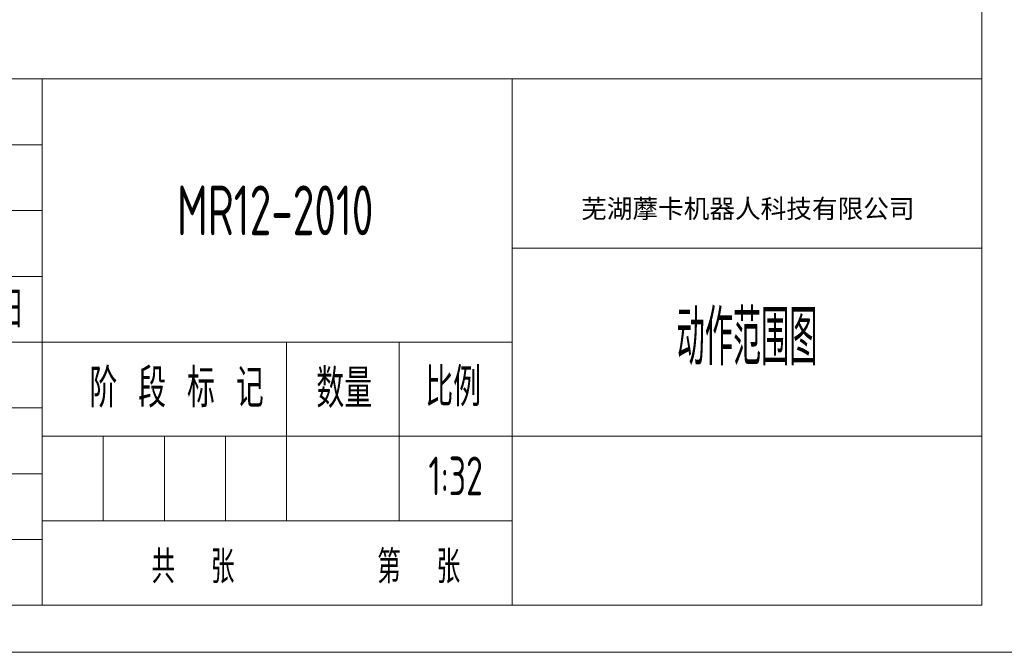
# Model space of a CAD drawing. Header units: millimetres. Extents: x 51337 to 61814, y -21781 to -12277.
# Tile 2 of 256: x 54654 to 58007, y -21781 to -19628. Entities that reach past the tile are written whole.
import ezdxf
from ezdxf.enums import TextEntityAlignment as Align

# ---------------------------------------------------------------- set-up
doc = ezdxf.new("R2010")
doc.units = ezdxf.units.MM
doc.header["$LTSCALE"] = 0.3175
for name, color, linetype, lineweight in [('1轮廓实线层', 7, 'Continuous', 18), ('2细线层', 4, 'Continuous', 13), ('6文字层', 3, 'Continuous', 13), ('图框层', 7, 'Continuous', 18)]:
    doc.layers.add(name, color=color, linetype=linetype, lineweight=lineweight)
doc.styles.add('PC_TEXTSTYLE', font='ISOCP.SHX', dxfattribs={"width": 0.707, "bigfont": 'GBCBIG.SHX'})
doc.styles.add('仿宋体', font='txt')
doc.styles.add('标准汉字', font='gbenor.shx', dxfattribs={"bigfont": 'gbcbig.shx'})

# ---------------------------------------------------------------- blocks, each defined once
blk = doc.blocks.new('ZwmFrameMain_A4^_^无分区图框^_^portrait')
at = {"layer": '1轮廓实线层'}
for p in [(180, 287), (0, 0)]:
    blk.add_line(p, (180, 0), dxfattribs=at)
at = {"layer": '2细线层'}
blk.add_line((-25, -5), (185, -5), dxfattribs=at)
blk = doc.blocks.new('ZwmFrameMain_纵向标题栏')
at = {"layer": '1轮廓实线层'}
blk.add_line((-180, 56), (0, 56), dxfattribs=at)
at = {"layer": '2细线层', "color": 6, "linetype": 'Continuous'}
for p, q in [((-100, 0), (-100, 56)), ((-50, 0), (-50, 56)), ((-180, 49), (-100, 49)), ((-180, 42), (-100, 42)), ((-50, 38), (0, 38)), ((-180, 35), (-100, 35)), ((-180, 28), (-50, 28)), ((-74, 9), (-74, 28)), ((-62, 9), (-62, 28)), ((-180, 21), (-100, 21)), ((-100, 18), (0, 18)), ((-93.5, 9), (-93.5, 18)), ((-87, 9), (-87, 18)), ((-80.5, 9), (-80.5, 18)), ((-180, 14), (-100, 14)), ((-100, 9), (-50, 9)), ((-180, 7), (-100, 7))]:
    blk.add_line(p, q, dxfattribs=at)
at = {"layer": '6文字层', "color": 4, "linetype": 'Continuous', "insert": (-24.91, 42.09), "char_height": 2, "width": 55.1899, "attachment_point": 5, "style": '仿宋体'}
blk.add_mtext('芜湖藦卡机器人科技有限公司', dxfattribs=at)
at = {"layer": '6文字层', "color": 6, "style": '标准汉字'}
for s, insert, char_height, width, attachment_point in [('年 月 日', (-108.39, 31.5), 4, 23.9643, 5), ('阶 段 标 记', (-94.98, 21.04), 4.118, 30.425, 7), ('数量', (-70.82, 21), 4.118, 10.0187, 7), ('比例', (-59.23, 21.15), 4.118, 9.4062, 7), ('共  张        第  张', (-88.37, 2.32), 3.5, 60.8437, 7)]:
    blk.add_mtext(s, dxfattribs=dict(at, insert=insert, char_height=char_height, width=width, attachment_point=attachment_point))
at = {"layer": '6文字层', "color": 4, "style": 'PC_TEXTSTYLE', "flags": 8}
for tag, height, width, p, p2 in [('产品名称或材料标记', 5.29, 0.911854, (-90.89, 39.38), (-59.53, 39.38)), ('图样名称', 5.88, 2.846512, (-48.82, 25.54), (-1.18, 25.54)), ('图样代号', 5.88, 2.86875, (-48.82, 6.64), (-1.18, 6.64))]:
    blk.add_attdef(tag, text='', height=height, dxfattribs=dict(at, width=width)).set_placement(p, p2, align=Align.FIT)
at = {"layer": '6文字层', "color": 6, "style": 'PC_TEXTSTYLE', "width": 9.241641, "flags": 8}
blk.add_attdef('设计', text='', height=2.5, rotation=359.5768, dxfattribs=at).set_placement((-166.76, 23.52), (-157.52, 23.45), align=Align.FIT)
at = {"layer": '6文字层', "color": 6, "style": 'PC_TEXTSTYLE', "flags": 8}
for tag, height, width, p, p2 in [('审核', 2.5, 2.542374, (-166.6, 16.66), (-157.7, 16.66)), ('重量', 4.12, 1.685865, (-72.82, 11.88), (-63.18, 11.88)), ('比例', 4.12, 1.699352, (-60.82, 11.71), (-51.18, 11.71))]:
    blk.add_attdef(tag, text='', height=height, dxfattribs=dict(at, width=width)).set_placement(p, p2, align=Align.FIT)

msp = doc.modelspace()

# ---------------------------------------------------------------- block references
at = {"layer": '图框层', "xscale": 32, "yscale": 32, "zscale": 32}
msp.add_blockref('ZwmFrameMain_A4^_^无分区图框^_^portrait', (52170.97696, -21621.45419), dxfattribs=at)
at = {"layer": '图框层'}
ref = msp.add_blockref('ZwmFrameMain_纵向标题栏', (57930.97696, -21621.45419), dxfattribs=dict(at, xscale=32, yscale=32, zscale=32))
ref.add_attrib('比例', '1:32', dxfattribs={"layer": '6文字层', "color": 6, "height": 131.764706, "style": 'PC_TEXTSTYLE', "width": 0.707}).set_placement((56138.97696, -21246.81816), align=Align.CENTER)
ref.add_attrib('图样名称', '动作范围图', dxfattribs={"layer": '6文字层', "color": 4, "height": 188.235294, "style": 'PC_TEXTSTYLE', "width": 0.707}).set_placement((57130.97696, -20804.07282), align=Align.CENTER)
ref.add_attrib('产品名称或材料标记', 'MR12-2010', dxfattribs={"layer": '6文字层', "color": 4, "height": 169.411765, "style": 'PC_TEXTSTYLE', "width": 0.707}).set_placement((55524.3665, -20361.36798), align=Align.CENTER)

doc.saveas('drawing.dxf')
